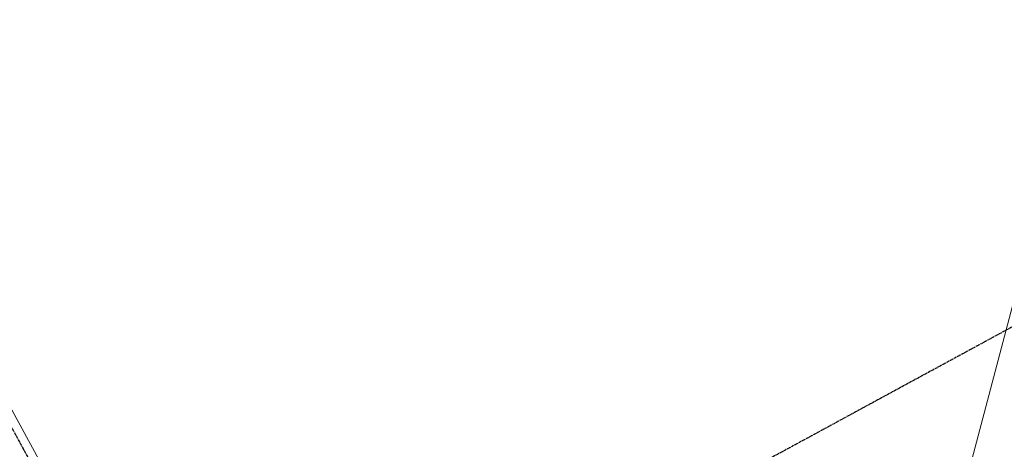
# Model space of a CAD drawing. Header units: millimetres. Extents: x 1069 to 250059, y -65909 to 70891.
# Tile 39 of 109: x 93033 to 106157, y 9987 to 15712. Entities that reach past the tile are written whole.
import ezdxf

# ---------------------------------------------------------------- set-up
doc = ezdxf.new("R2010")
doc.units = ezdxf.units.MM
doc.linetypes.add('Grid Line', pattern=[22.225, 12.7, -3.175, 3.175, -3.175])
for name, color, linetype, lineweight in [('B-WE-KW-KUNSTWERK-GV', 5, 'Continuous', 18), ('B-WE-VH-VERHARDING_BETON-GV', 252, 'Continuous', 18), ('X-XX-AL-T25-1', 7, 'Continuous', 13), ('X-XX-AL-T25-2', 210, 'Continuous', 13), ('X_XX_AL_STRAMIENLIJN_G-1', 7, 'Grid Line', 25), ('XR-463688-BGT_Blauwverlaat_dwg-1', 240, 'Continuous', 13)]:
    doc.layers.add(name, color=color, linetype=linetype, lineweight=lineweight)
doc.styles.add('NLCS-ISO_3', font='NLCS-ISO.ttf', dxfattribs={"height": 500})

# ---------------------------------------------------------------- blocks, each defined once
blk = doc.blocks.new('XR-463688-BGT_Blauwverlaat_dwg-3328323-N_A_P_ Copy 1')
at = {"layer": 'B-WE-KW-KUNSTWERK-GV', "flags": 128}
blk.add_lwpolyline([(87599, -209284), (80791, -196771), (77048, -189865)], dxfattribs=at)
at = {"layer": 'B-WE-VH-VERHARDING_BETON-GV', "flags": 128}
blk.add_lwpolyline([(87599, -209284), (80791, -196771), (77048, -189865)], dxfattribs=at)

msp = doc.modelspace()

# ---------------------------------------------------------------- linework, layer by layer
at = {"layer": 'X-XX-AL-T25-2'}
msp.add_line((105521.6, 9089), (106737.6, 13691.8), dxfattribs=at)
at = {"layer": 'X_XX_AL_STRAMIENLIJN_G-1'}
for p, q in [((79590.6, 34840.8), (113386.8, -27415.4)), ((112722.4, 15125.2), (59147.9, -13958.1))]:
    msp.add_line(p, q, dxfattribs=at)

# ---------------------------------------------------------------- block references
at = {"layer": 'XR-463688-BGT_Blauwverlaat_dwg-1'}
msp.add_blockref('XR-463688-BGT_Blauwverlaat_dwg-3328323-N_A_P_ Copy 1', (7807.6, 215237), dxfattribs=at)

# ---------------------------------------------------------------- texts
at = {"layer": 'X-XX-AL-T25-1', "insert": (95298.4, 8073.3), "char_height": 500, "width": 7183.12, "attachment_point": 1, "rotation": 18.30828, "style": 'NLCS-ISO_3'}
msp.add_mtext('Geleidewerk dubbel', dxfattribs=at)

doc.saveas('drawing.dxf')
